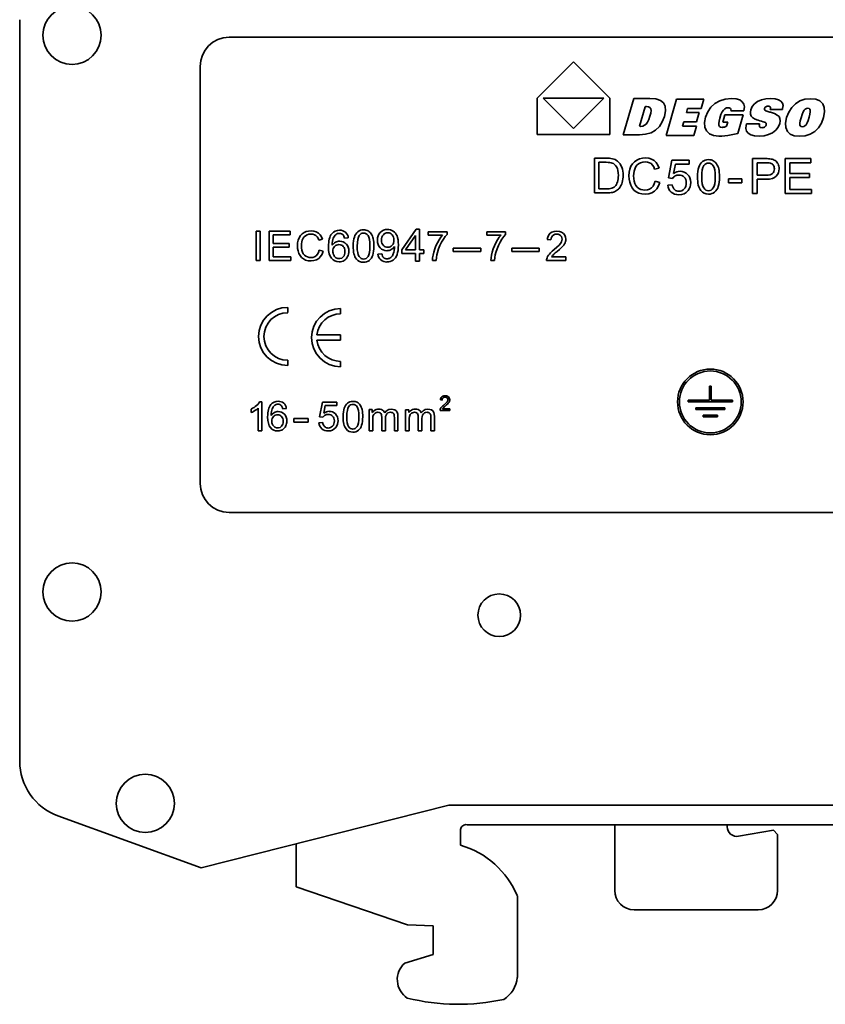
# Model space of a CAD drawing. Header units: millimetres. Extents: x 6 to 292, y 5 to 204.
# Tile 19 of 21: x 210 to 252, y 105 to 156. Entities that reach past the tile are written whole.
import ezdxf

# ---------------------------------------------------------------- set-up
doc = ezdxf.new("R2010")
doc.units = ezdxf.units.MM
doc.layers.add('可见', color=7, linetype='Continuous')
doc.layers.add('尺寸层', color=7, linetype='Continuous')

# ---------------------------------------------------------------- blocks, each defined once
blk = doc.blocks.new('SE8')
at = {"layer": '可见', "color": 7, "linetype": 'Continuous', "lineweight": 35}
for p, q in [((210.082, 117.706), (210.082, 155.935)), ((269.732, 155.029), (220.882, 155.029)), ((219.382, 153.529), (219.382, 132.029)), ((238.634, 153.76), (236.76, 151.885)), ((240.51, 151.885), (238.634, 153.76)), ((236.76, 151.885), (236.76, 150.01)), ((237.073, 151.885), (240.192, 151.885)), ((238.635, 150.328), (237.073, 151.885)), ((240.192, 151.885), (238.635, 150.328)), ((240.51, 150.01), (240.51, 151.885)), ((241.195, 150.002), (241.737, 151.877)), ((241.737, 151.877), (242.574, 151.877)), ((242.574, 151.877), (242.883, 151.851)), ((242.883, 151.851), (243.117, 151.775)), ((243.411, 149.966), (243.952, 151.839)), ((243.952, 151.839), (245.353, 151.839)), ((245.353, 151.839), (245.215, 151.358)), ((246.174, 151.755), (246.459, 151.839)), ((246.459, 151.839), (246.78, 151.867)), ((246.78, 151.867), (247.016, 151.849)), ((247.016, 151.849), (247.202, 151.796)), ((247.202, 151.796), (247.338, 151.707)), ((248.129, 151.712), (248.323, 151.798)), ((248.323, 151.798), (248.548, 151.85)), ((248.548, 151.85), (248.803, 151.867)), ((248.803, 151.867), (249.025, 151.852)), ((249.025, 151.852), (249.2, 151.808)), ((249.2, 151.808), (249.329, 151.734)), ((250.307, 151.745), (250.567, 151.83)), ((250.567, 151.83), (250.856, 151.858)), ((250.856, 151.858), (251.128, 151.83)), ((251.128, 151.83), (251.338, 151.746)), ((242.337, 151.45), (242.045, 150.438)), ((242.346, 151.451), (242.337, 151.45)), ((242.355, 151.451), (242.346, 151.451)), ((242.364, 151.452), (242.355, 151.451)), ((242.375, 151.452), (242.364, 151.452)), ((242.389, 151.452), (242.375, 151.452)), ((242.405, 151.452), (242.389, 151.452)), ((242.504, 151.44), (242.405, 151.452)), ((242.574, 151.402), (242.504, 151.44)), ((242.616, 151.338), (242.574, 151.402)), ((242.63, 151.245), (242.616, 151.338)), ((243.117, 151.775), (243.277, 151.648)), ((243.277, 151.648), (243.365, 151.469)), ((243.365, 151.469), (243.381, 151.235)), ((244.52, 151.358), (244.462, 151.154)), ((245.215, 151.358), (244.52, 151.358)), ((245.553, 151.192), (245.714, 151.426)), ((245.714, 151.426), (245.923, 151.616)), ((245.923, 151.616), (246.174, 151.755)), ((246.431, 151.342), (246.359, 151.275)), ((246.515, 151.382), (246.431, 151.342)), ((246.611, 151.396), (246.515, 151.382)), ((246.659, 151.391), (246.611, 151.396)), ((246.699, 151.378), (246.659, 151.391)), ((246.729, 151.356), (246.699, 151.378)), ((246.748, 151.325), (246.729, 151.356)), ((246.756, 151.288), (246.748, 151.325)), ((246.753, 151.243), (246.756, 151.288)), ((247.338, 151.707), (247.421, 151.586)), ((247.448, 151.435), (247.419, 151.253)), ((247.421, 151.586), (247.448, 151.435)), ((247.78, 151.279), (247.854, 151.451)), ((247.854, 151.451), (247.971, 151.596)), ((247.971, 151.596), (248.129, 151.712)), ((248.494, 151.39), (248.479, 151.355)), ((248.479, 151.355), (248.486, 151.292)), ((248.486, 151.292), (248.547, 151.239)), ((248.516, 151.42), (248.494, 151.39)), ((248.546, 151.445), (248.516, 151.42)), ((248.582, 151.464), (248.546, 151.445)), ((248.621, 151.476), (248.582, 151.464)), ((248.664, 151.479), (248.621, 151.476)), ((248.71, 151.475), (248.664, 151.479)), ((248.746, 151.461), (248.71, 151.475)), ((248.77, 151.439), (248.746, 151.461)), ((248.784, 151.407), (248.77, 151.439)), ((248.781, 151.313), (248.787, 151.365)), ((249.402, 151.313), (248.781, 151.313)), ((248.787, 151.365), (248.784, 151.407)), ((249.329, 151.734), (249.408, 151.633)), ((249.413, 151.352), (249.402, 151.313)), ((249.408, 151.633), (249.436, 151.505)), ((249.436, 151.505), (249.413, 151.352)), ((249.733, 151.174), (249.885, 151.413)), ((249.885, 151.413), (250.078, 151.605)), ((250.078, 151.605), (250.307, 151.745)), ((250.579, 151.325), (250.524, 151.268)), ((250.642, 151.36), (250.579, 151.325)), ((250.713, 151.371), (250.642, 151.36)), ((250.777, 151.361), (250.713, 151.371)), ((250.82, 151.328), (250.777, 151.361)), ((250.843, 151.273), (250.82, 151.328)), ((251.338, 151.746), (251.484, 151.605)), ((251.484, 151.605), (251.566, 151.414)), ((251.566, 151.414), (251.579, 151.176)), ((242.456, 150.652), (242.521, 150.785)), ((242.521, 150.785), (242.578, 150.954)), ((242.578, 150.954), (242.617, 151.117)), ((242.617, 151.117), (242.63, 151.245)), ((243.326, 150.948), (243.214, 150.66)), ((243.381, 151.235), (243.326, 150.948)), ((244.462, 151.154), (245.106, 151.154)), ((245.106, 151.154), (244.968, 150.673)), ((245.389, 150.632), (245.441, 150.912)), ((245.441, 150.912), (245.553, 151.192)), ((246.175, 150.864), (246.136, 150.705)), ((246.233, 151.039), (246.175, 150.864)), ((246.294, 151.176), (246.233, 151.039)), ((246.359, 151.275), (246.294, 151.176)), ((246.337, 150.658), (246.443, 151.025)), ((246.443, 151.025), (247.39, 151.025)), ((247.416, 151.243), (246.753, 151.243)), ((247.39, 151.025), (247.113, 150.065)), ((247.419, 151.253), (247.416, 151.243)), ((247.758, 151.161), (247.78, 151.279)), ((247.764, 151.058), (247.758, 151.161)), ((247.798, 150.969), (247.764, 151.058)), ((247.862, 150.893), (247.798, 150.969)), ((247.958, 150.828), (247.862, 150.893)), ((248.085, 150.773), (247.958, 150.828)), ((248.547, 151.239), (248.661, 151.198)), ((248.661, 151.198), (248.709, 151.185)), ((248.709, 151.185), (248.75, 151.174)), ((248.75, 151.174), (248.784, 151.164)), ((248.784, 151.164), (248.989, 151.094)), ((248.989, 151.094), (249.139, 151.018)), ((249.139, 151.018), (249.232, 150.937)), ((249.232, 150.937), (249.279, 150.842)), ((249.279, 150.842), (249.29, 150.725)), ((249.568, 150.605), (249.623, 150.888)), ((249.623, 150.888), (249.733, 151.174)), ((250.367, 150.883), (250.326, 150.724)), ((250.42, 151.051), (250.367, 150.883)), ((250.473, 151.179), (250.42, 151.051)), ((250.524, 151.268), (250.473, 151.179)), ((250.73, 150.745), (250.785, 150.917)), ((250.785, 150.917), (250.825, 151.072)), ((250.825, 151.072), (250.844, 151.191)), ((250.844, 151.191), (250.843, 151.273)), ((251.524, 150.89), (251.413, 150.602)), ((251.579, 151.176), (251.524, 150.89)), ((242.045, 150.438), (242.051, 150.438)), ((242.051, 150.438), (242.059, 150.438)), ((242.059, 150.438), (242.076, 150.436)), ((242.076, 150.436), (242.083, 150.436)), ((242.083, 150.436), (242.088, 150.436)), ((242.088, 150.436), (242.202, 150.449)), ((242.202, 150.449), (242.301, 150.489)), ((242.301, 150.489), (242.385, 150.555)), ((242.385, 150.555), (242.456, 150.652)), ((243.061, 150.424), (242.866, 150.24)), ((243.214, 150.66), (243.061, 150.424)), ((244.323, 150.673), (244.259, 150.452)), ((244.259, 150.452), (244.977, 150.452)), ((244.968, 150.673), (244.323, 150.673)), ((244.977, 150.452), (244.837, 149.966)), ((245.407, 150.394), (245.389, 150.632)), ((245.495, 150.197), (245.407, 150.394)), ((246.136, 150.705), (246.121, 150.581)), ((246.121, 150.581), (246.13, 150.493)), ((246.13, 150.493), (246.163, 150.433)), ((246.163, 150.433), (246.221, 150.397)), ((246.221, 150.397), (246.305, 150.385)), ((246.305, 150.385), (246.34, 150.387)), ((246.584, 150.658), (246.337, 150.658)), ((246.34, 150.387), (246.375, 150.392)), ((246.375, 150.392), (246.411, 150.4)), ((246.411, 150.4), (246.448, 150.411)), ((246.448, 150.411), (246.485, 150.426)), ((246.485, 150.426), (246.523, 150.445)), ((246.523, 150.445), (246.584, 150.658)), ((247.513, 150.332), (247.537, 150.5)), ((247.545, 150.193), (247.513, 150.332)), ((247.537, 150.5), (247.542, 150.516)), ((247.542, 150.516), (247.546, 150.53)), ((247.546, 150.53), (247.549, 150.541)), ((247.549, 150.541), (247.552, 150.55)), ((247.552, 150.55), (247.556, 150.559)), ((247.556, 150.559), (247.559, 150.567)), ((247.559, 150.567), (248.231, 150.567)), ((248.152, 150.751), (248.085, 150.773)), ((248.234, 150.726), (248.152, 150.751)), ((248.227, 150.552), (248.215, 150.493)), ((248.215, 150.493), (248.216, 150.446)), ((248.216, 150.446), (248.23, 150.41)), ((248.231, 150.567), (248.227, 150.552)), ((248.23, 150.41), (248.257, 150.384)), ((248.33, 150.699), (248.234, 150.726)), ((248.257, 150.384), (248.298, 150.369)), ((248.298, 150.369), (248.352, 150.363)), ((248.421, 150.672), (248.33, 150.699)), ((248.352, 150.363), (248.403, 150.368)), ((248.403, 150.368), (248.448, 150.38)), ((248.488, 150.649), (248.421, 150.672)), ((248.448, 150.38), (248.488, 150.4)), ((248.531, 150.629), (248.488, 150.649)), ((248.488, 150.4), (248.521, 150.427)), ((248.521, 150.427), (248.545, 150.46)), ((248.548, 150.616), (248.531, 150.629)), ((248.545, 150.46), (248.562, 150.5)), ((248.56, 150.6), (248.548, 150.616)), ((248.567, 150.579), (248.56, 150.6)), ((248.562, 150.5), (248.568, 150.529)), ((248.57, 150.556), (248.567, 150.579)), ((248.568, 150.529), (248.57, 150.556)), ((249.185, 150.4), (249.062, 150.241)), ((249.265, 150.587), (249.185, 150.4)), ((249.29, 150.725), (249.265, 150.587)), ((249.581, 150.368), (249.568, 150.605)), ((249.661, 150.178), (249.581, 150.368)), ((250.326, 150.724), (250.306, 150.601)), ((250.306, 150.601), (250.306, 150.514)), ((250.306, 150.514), (250.328, 150.456)), ((250.328, 150.456), (250.37, 150.421)), ((250.37, 150.421), (250.433, 150.409)), ((250.433, 150.409), (250.504, 150.421)), ((250.504, 150.421), (250.568, 150.458)), ((250.568, 150.458), (250.624, 150.519)), ((250.624, 150.519), (250.677, 150.613)), ((250.677, 150.613), (250.73, 150.745)), ((251.261, 150.363), (251.069, 150.173)), ((251.413, 150.602), (251.261, 150.363)), ((236.76, 150.01), (240.51, 150.01)), ((242.038, 150.002), (241.195, 150.002)), ((242.354, 150.028), (242.038, 150.002)), ((242.63, 150.107), (242.354, 150.028)), ((242.866, 150.24), (242.63, 150.107)), ((244.837, 149.966), (243.411, 149.966)), ((245.647, 150.051), (245.495, 150.197)), ((245.858, 149.964), (245.647, 150.051)), ((246.128, 149.935), (245.858, 149.964)), ((246.275, 149.938), (246.128, 149.935)), ((246.43, 149.949), (246.275, 149.938)), ((246.592, 149.967), (246.43, 149.949)), ((246.76, 149.993), (246.592, 149.967)), ((246.933, 150.026), (246.76, 149.993)), ((247.113, 150.065), (246.933, 150.026)), ((247.633, 150.081), (247.545, 150.193)), ((247.775, 150), (247.633, 150.081)), ((247.969, 149.951), (247.775, 150)), ((248.213, 149.935), (247.969, 149.951)), ((248.466, 149.954), (248.213, 149.935)), ((248.694, 150.013), (248.466, 149.954)), ((248.895, 150.11), (248.694, 150.013)), ((249.062, 150.241), (248.895, 150.11)), ((249.805, 150.037), (249.661, 150.178)), ((250.01, 149.953), (249.805, 150.037)), ((250.276, 149.925), (250.01, 149.953)), ((250.574, 149.953), (250.276, 149.925)), ((250.838, 150.035), (250.574, 149.953)), ((251.069, 150.173), (250.838, 150.035)), ((239.709, 148.793), (240.326, 148.793)), ((239.709, 147.001), (239.709, 148.793)), ((241.903, 148.697), (242.039, 148.757)), ((242.039, 148.757), (242.185, 148.793)), ((242.185, 148.793), (242.339, 148.805)), ((242.339, 148.805), (242.51, 148.79)), ((242.51, 148.79), (242.661, 148.744)), ((242.661, 148.744), (242.794, 148.668)), ((247.868, 146.977), (247.868, 148.77)), ((247.868, 148.77), (248.544, 148.77)), ((249.554, 146.974), (249.554, 148.774)), ((249.554, 148.774), (250.862, 148.774)), ((250.862, 148.774), (250.862, 148.562)), ((240.323, 148.581), (239.946, 148.581)), ((239.946, 148.581), (239.946, 147.212)), ((241.537, 148.231), (241.597, 148.378)), ((241.597, 148.378), (241.679, 148.507)), ((241.679, 148.507), (241.781, 148.613)), ((241.781, 148.613), (241.903, 148.697)), ((241.839, 148.339), (241.792, 148.235)), ((241.904, 148.428), (241.839, 148.339)), ((241.988, 148.502), (241.904, 148.428)), ((242.088, 148.557), (241.988, 148.502)), ((242.204, 148.59), (242.088, 148.557)), ((242.334, 148.601), (242.204, 148.59)), ((242.448, 148.591), (242.334, 148.601)), ((242.548, 148.562), (242.448, 148.591)), ((242.634, 148.512), (242.548, 148.562)), ((242.707, 148.44), (242.634, 148.512)), ((242.768, 148.345), (242.707, 148.44)), ((242.816, 148.225), (242.768, 148.345)), ((242.794, 148.668), (242.904, 148.564)), ((243.05, 148.281), (242.816, 148.225)), ((242.904, 148.564), (242.99, 148.435)), ((242.99, 148.435), (243.05, 148.281)), ((243.537, 147.781), (243.71, 148.697)), ((243.71, 148.697), (244.597, 148.696)), ((243.885, 148.487), (243.788, 148.008)), ((244.597, 148.487), (243.885, 148.487)), ((244.597, 148.696), (244.597, 148.487)), ((248.564, 148.558), (248.105, 148.558)), ((248.105, 148.558), (248.105, 147.917)), ((250.862, 148.562), (249.793, 148.562)), ((249.793, 148.562), (249.793, 148.011)), ((241.49, 147.888), (241.501, 148.067)), ((241.5, 147.72), (241.49, 147.888)), ((241.501, 148.067), (241.537, 148.231)), ((241.742, 148.007), (241.735, 147.889)), ((241.735, 147.889), (241.743, 147.743)), ((241.76, 148.122), (241.742, 148.007)), ((241.743, 147.743), (241.765, 147.609)), ((241.792, 148.235), (241.76, 148.122)), ((243.741, 147.754), (243.537, 147.781)), ((246.625, 147.515), (246.625, 147.737)), ((246.625, 147.737), (247.308, 147.737)), ((247.308, 147.737), (247.308, 147.515)), ((248.105, 147.917), (248.569, 147.917)), ((249.793, 148.011), (250.794, 148.011)), ((250.794, 147.8), (249.793, 147.8)), ((249.793, 147.8), (249.793, 147.187)), ((250.794, 148.011), (250.794, 147.8)), ((241.532, 147.559), (241.5, 147.72)), ((241.585, 147.405), (241.532, 147.559)), ((241.658, 147.267), (241.585, 147.405)), ((241.75, 147.153), (241.658, 147.267)), ((241.765, 147.609), (241.802, 147.488)), ((241.802, 147.488), (241.855, 147.384)), ((241.855, 147.384), (241.924, 147.298)), ((241.924, 147.298), (242.01, 147.232)), ((242.01, 147.232), (242.107, 147.185)), ((242.556, 147.199), (242.655, 147.263)), ((242.655, 147.263), (242.738, 147.352)), ((242.738, 147.352), (242.8, 147.467)), ((242.8, 147.467), (242.843, 147.606)), ((242.843, 147.606), (243.081, 147.545)), ((243.018, 147.365), (242.928, 147.216)), ((243.081, 147.545), (243.018, 147.365)), ((243.498, 147.406), (243.727, 147.425)), ((247.308, 147.515), (246.625, 147.515)), ((248.565, 147.706), (248.105, 147.706)), ((248.105, 147.706), (248.105, 146.977)), ((240.355, 147.001), (239.709, 147.001)), ((239.946, 147.212), (240.328, 147.212)), ((241.862, 147.062), (241.75, 147.153)), ((241.996, 146.996), (241.862, 147.062)), ((242.154, 146.957), (241.996, 146.996)), ((242.107, 147.185), (242.209, 147.157)), ((242.336, 146.944), (242.154, 146.957)), ((242.209, 147.157), (242.316, 147.148)), ((242.316, 147.148), (242.443, 147.16)), ((242.514, 146.961), (242.336, 146.944)), ((242.443, 147.16), (242.556, 147.199)), ((242.672, 147.012), (242.514, 146.961)), ((242.812, 147.098), (242.672, 147.012)), ((242.928, 147.216), (242.812, 147.098)), ((248.105, 146.977), (247.868, 146.977)), ((250.904, 146.974), (249.554, 146.974)), ((249.793, 147.187), (250.904, 147.187)), ((250.904, 147.187), (250.904, 146.974)), ((222.278, 143.525), (222.278, 145.025)), ((222.278, 145.025), (222.477, 145.025)), ((222.477, 145.025), (222.477, 143.525)), ((222.947, 143.525), (222.947, 145.025)), ((222.947, 145.025), (224.031, 145.025)), ((224.031, 144.848), (223.145, 144.848)), ((223.145, 144.848), (223.145, 144.389)), ((224.031, 145.025), (224.031, 144.848)), ((224.439, 144.572), (224.489, 144.695)), ((224.489, 144.695), (224.557, 144.802)), ((224.557, 144.802), (224.642, 144.89)), ((224.642, 144.89), (224.744, 144.96)), ((224.744, 144.736), (224.69, 144.662)), ((224.744, 144.96), (224.857, 145.01)), ((224.814, 144.798), (224.744, 144.736)), ((224.898, 144.844), (224.814, 144.798)), ((224.857, 145.01), (224.978, 145.04)), ((224.994, 144.871), (224.898, 144.844)), ((224.978, 145.04), (225.107, 145.05)), ((225.103, 144.881), (224.994, 144.871)), ((225.198, 144.872), (225.103, 144.881)), ((225.107, 145.05), (225.249, 145.038)), ((225.281, 144.847), (225.198, 144.872)), ((225.249, 145.038), (225.375, 145)), ((225.352, 144.806), (225.281, 144.847)), ((225.413, 144.746), (225.352, 144.806)), ((225.375, 145), (225.486, 144.936)), ((225.464, 144.667), (225.413, 144.746)), ((225.486, 144.936), (225.577, 144.849)), ((225.577, 144.849), (225.649, 144.742)), ((225.649, 144.742), (225.699, 144.613)), ((227.024, 144.683), (226.83, 144.668)), ((229.777, 144.065), (230.527, 145.129)), ((230.49, 144.805), (229.975, 144.065)), ((230.49, 144.065), (230.49, 144.805)), ((230.527, 145.129), (230.692, 145.129)), ((230.692, 145.129), (230.692, 144.065)), ((231.149, 144.828), (231.149, 145.005)), ((231.149, 145.005), (232.12, 145.005)), ((231.884, 144.828), (231.149, 144.828)), ((231.704, 144.583), (231.792, 144.714)), ((231.792, 144.714), (231.884, 144.828)), ((232.025, 144.749), (231.93, 144.614)), ((232.12, 144.862), (232.025, 144.749)), ((232.12, 145.005), (232.12, 144.862)), ((234.163, 144.828), (234.163, 145.005)), ((234.163, 145.005), (235.134, 145.005)), ((234.898, 144.828), (234.163, 144.828)), ((234.718, 144.583), (234.806, 144.714)), ((234.806, 144.714), (234.898, 144.828)), ((235.039, 144.749), (234.945, 144.614)), ((235.134, 144.862), (235.039, 144.749)), ((235.134, 145.005), (235.134, 144.862)), ((237.283, 144.597), (237.308, 144.727)), ((237.308, 144.727), (237.357, 144.835)), ((237.357, 144.835), (237.429, 144.92)), ((237.429, 144.92), (237.524, 144.982)), ((237.509, 144.739), (237.482, 144.665)), ((237.553, 144.799), (237.509, 144.739)), ((237.524, 144.982), (237.637, 145.019)), ((237.612, 144.843), (237.553, 144.799)), ((237.683, 144.87), (237.612, 144.843)), ((237.637, 145.019), (237.77, 145.031)), ((237.766, 144.879), (237.683, 144.87)), ((237.845, 144.87), (237.766, 144.879)), ((237.77, 145.031), (237.904, 145.018)), ((237.913, 144.845), (237.845, 144.87)), ((237.904, 145.018), (238.018, 144.978)), ((237.97, 144.803), (237.913, 144.845)), ((238.014, 144.749), (237.97, 144.803)), ((238.04, 144.688), (238.014, 144.749)), ((238.018, 144.978), (238.112, 144.911)), ((238.048, 144.619), (238.04, 144.688)), ((238.112, 144.911), (238.182, 144.825)), ((238.182, 144.825), (238.224, 144.726)), ((238.224, 144.726), (238.238, 144.614)), ((223.145, 144.389), (223.975, 144.389)), ((223.975, 144.213), (223.145, 144.213)), ((223.145, 144.213), (223.145, 143.702)), ((223.975, 144.389), (223.975, 144.213)), ((224.399, 144.286), (224.409, 144.436)), ((224.408, 144.146), (224.399, 144.286)), ((224.409, 144.436), (224.439, 144.572)), ((224.609, 144.385), (224.604, 144.287)), ((224.604, 144.287), (224.61, 144.165)), ((224.625, 144.481), (224.609, 144.385)), ((224.651, 144.575), (224.625, 144.481)), ((224.69, 144.662), (224.651, 144.575)), ((225.504, 144.567), (225.464, 144.667)), ((225.699, 144.613), (225.504, 144.567)), ((231.48, 144.118), (231.543, 144.279)), ((231.543, 144.279), (231.619, 144.436)), ((231.619, 144.436), (231.704, 144.583)), ((231.75, 144.287), (231.677, 144.114)), ((231.836, 144.457), (231.75, 144.287)), ((231.93, 144.614), (231.836, 144.457)), ((234.494, 144.118), (234.557, 144.279)), ((234.557, 144.279), (234.633, 144.436)), ((234.633, 144.436), (234.718, 144.583)), ((234.764, 144.287), (234.691, 144.114)), ((234.85, 144.457), (234.764, 144.287)), ((234.945, 144.614), (234.85, 144.457)), ((237.472, 144.578), (237.283, 144.597)), ((237.482, 144.665), (237.472, 144.578)), ((237.632, 144.079), (237.777, 144.204)), ((237.777, 144.204), (237.888, 144.31)), ((237.888, 144.31), (237.963, 144.397)), ((238.009, 144.182), (237.914, 144.094)), ((237.963, 144.397), (238.01, 144.474)), ((238.078, 144.254), (238.009, 144.182)), ((238.01, 144.474), (238.039, 144.548)), ((238.039, 144.548), (238.048, 144.619)), ((238.13, 144.317), (238.078, 144.254)), ((238.171, 144.378), (238.13, 144.317)), ((238.201, 144.437), (238.171, 144.378)), ((238.221, 144.496), (238.201, 144.437)), ((238.234, 144.555), (238.221, 144.496)), ((238.238, 144.614), (238.234, 144.555)), ((223.145, 143.702), (224.066, 143.702)), ((224.066, 143.702), (224.066, 143.525)), ((224.435, 144.012), (224.408, 144.146)), ((224.479, 143.884), (224.435, 144.012)), ((224.539, 143.769), (224.479, 143.884)), ((224.616, 143.674), (224.539, 143.769)), ((224.61, 144.165), (224.629, 144.054)), ((224.71, 143.598), (224.616, 143.674)), ((224.629, 144.054), (224.659, 143.953)), ((224.659, 143.953), (224.704, 143.866)), ((224.704, 143.866), (224.761, 143.795)), ((224.761, 143.795), (224.833, 143.74)), ((224.833, 143.74), (224.914, 143.7)), ((224.914, 143.7), (224.999, 143.677)), ((224.999, 143.677), (225.088, 143.669)), ((225.088, 143.669), (225.193, 143.68)), ((225.193, 143.68), (225.287, 143.712)), ((225.287, 143.712), (225.37, 143.765)), ((225.37, 143.765), (225.439, 143.84)), ((225.439, 143.84), (225.491, 143.935)), ((225.491, 143.935), (225.526, 144.051)), ((225.597, 143.726), (225.501, 143.628)), ((225.526, 144.051), (225.725, 144.001)), ((225.672, 143.851), (225.597, 143.726)), ((225.725, 144.001), (225.672, 143.851)), ((228.553, 143.849), (228.747, 143.867)), ((229.777, 143.88), (229.777, 144.065)), ((230.49, 143.879), (229.777, 143.88)), ((229.975, 144.065), (230.49, 144.065)), ((230.49, 143.486), (230.49, 143.879)), ((230.692, 144.065), (230.914, 144.065)), ((230.914, 143.879), (230.692, 143.879)), ((230.692, 143.879), (230.692, 143.486)), ((230.914, 144.065), (230.914, 143.879)), ((231.368, 143.651), (231.392, 143.794)), ((231.392, 143.794), (231.429, 143.953)), ((231.429, 143.953), (231.48, 144.118)), ((231.563, 143.67), (231.549, 143.525)), ((231.587, 143.808), (231.563, 143.67)), ((231.619, 143.937), (231.587, 143.808)), ((231.677, 144.114), (231.619, 143.937)), ((232.433, 143.975), (232.433, 144.16)), ((232.433, 144.16), (233.848, 144.16)), ((233.848, 143.975), (232.433, 143.975)), ((233.848, 144.16), (233.848, 143.975)), ((234.382, 143.651), (234.405, 143.794)), ((234.405, 143.794), (234.443, 143.953)), ((234.443, 143.953), (234.494, 144.118)), ((234.577, 143.67), (234.563, 143.525)), ((234.601, 143.808), (234.577, 143.67)), ((234.633, 143.937), (234.601, 143.808)), ((234.691, 144.114), (234.633, 143.937)), ((235.447, 143.975), (235.447, 144.16)), ((235.447, 144.16), (236.862, 144.16)), ((236.862, 143.975), (235.447, 143.975)), ((236.862, 144.16), (236.862, 143.975)), ((237.27, 143.653), (237.3, 143.72)), ((237.3, 143.72), (237.34, 143.787)), ((237.34, 143.787), (237.391, 143.852)), ((237.391, 143.852), (237.455, 143.921)), ((237.455, 143.921), (237.535, 143.997)), ((237.526, 143.735), (237.504, 143.702)), ((237.504, 143.702), (238.24, 143.702)), ((237.552, 143.769), (237.526, 143.735)), ((237.535, 143.997), (237.632, 144.079)), ((237.582, 143.801), (237.552, 143.769)), ((237.627, 143.845), (237.582, 143.801)), ((237.697, 143.907), (237.627, 143.845)), ((237.795, 143.99), (237.697, 143.907)), ((237.914, 144.094), (237.795, 143.99)), ((238.24, 143.702), (238.24, 143.525)), ((222.477, 143.525), (222.278, 143.525)), ((224.066, 143.525), (222.947, 143.525)), ((224.821, 143.543), (224.71, 143.598)), ((224.952, 143.51), (224.821, 143.543)), ((225.104, 143.499), (224.952, 143.51)), ((225.252, 143.514), (225.104, 143.499)), ((225.384, 143.556), (225.252, 143.514)), ((225.501, 143.628), (225.384, 143.556)), ((230.692, 143.486), (230.49, 143.486)), ((231.359, 143.525), (231.368, 143.651)), ((231.549, 143.525), (231.359, 143.525)), ((234.373, 143.525), (234.382, 143.651)), ((234.563, 143.525), (234.373, 143.525)), ((237.249, 143.525), (237.25, 143.569)), ((238.24, 143.525), (237.249, 143.525)), ((237.25, 143.569), (237.257, 143.611)), ((237.257, 143.611), (237.27, 143.653)), ((223.902, 141.102), (223.902, 140.83)), ((226.628, 141.044), (226.628, 140.771)), ((225.409, 139.68), (226.628, 139.68)), ((226.628, 139.68), (226.628, 139.408)), ((225.409, 139.408), (226.628, 139.408)), ((223.902, 138.102), (223.902, 138.375)), ((226.628, 138.044), (226.628, 138.317)), ((245.731, 137.043), (245.645, 137.043)), ((245.645, 137.043), (245.645, 136.314)), ((245.731, 136.314), (245.731, 137.043)), ((222.287, 136.035), (222.356, 136.103)), ((222.356, 136.103), (222.41, 136.169)), ((222.41, 136.169), (222.45, 136.235)), ((222.45, 136.235), (222.568, 136.234)), ((222.568, 136.234), (222.567, 134.734)), ((225.545, 135.46), (225.689, 136.223)), ((225.689, 136.223), (226.428, 136.222)), ((226.428, 136.222), (226.428, 136.048)), ((231.77, 136.329), (231.782, 136.395)), ((231.865, 136.319), (231.77, 136.329)), ((231.782, 136.395), (231.807, 136.449)), ((231.807, 136.449), (231.844, 136.492)), ((231.844, 136.492), (231.891, 136.524)), ((231.87, 136.364), (231.865, 136.319)), ((231.884, 136.401), (231.87, 136.364)), ((231.906, 136.431), (231.884, 136.401)), ((231.891, 136.524), (231.949, 136.542)), ((231.897, 136.026), (231.946, 136.068)), ((231.936, 136.454), (231.906, 136.431)), ((231.972, 136.467), (231.936, 136.454)), ((231.946, 136.068), (232.019, 136.13)), ((231.949, 136.542), (232.016, 136.548)), ((232.014, 136.471), (231.972, 136.467)), ((232.054, 136.467), (232.014, 136.471)), ((232.016, 136.548), (232.084, 136.542)), ((232.019, 136.13), (232.075, 136.184)), ((232.089, 136.075), (232.028, 136.023)), ((232.088, 136.454), (232.054, 136.467)), ((232.075, 136.184), (232.113, 136.228)), ((232.084, 136.542), (232.141, 136.521)), ((232.117, 136.433), (232.088, 136.454)), ((232.137, 136.119), (232.089, 136.075)), ((232.113, 136.228), (232.137, 136.267)), ((232.139, 136.406), (232.117, 136.433)), ((232.137, 136.267), (232.152, 136.304)), ((232.172, 136.156), (232.137, 136.119)), ((232.152, 136.375), (232.139, 136.406)), ((232.141, 136.521), (232.189, 136.488)), ((232.156, 136.34), (232.152, 136.375)), ((232.152, 136.304), (232.156, 136.34)), ((232.198, 136.188), (232.172, 136.156)), ((232.189, 136.488), (232.224, 136.444)), ((232.218, 136.219), (232.198, 136.188)), ((232.234, 136.248), (232.218, 136.219)), ((232.224, 136.444), (232.245, 136.394)), ((232.244, 136.278), (232.234, 136.248)), ((232.25, 136.308), (232.244, 136.278)), ((232.245, 136.394), (232.252, 136.338)), ((232.252, 136.338), (232.25, 136.308)), ((244.552, 136.229), (244.552, 136.314)), ((244.552, 136.314), (245.645, 136.314)), ((244.552, 136.229), (246.824, 136.229)), ((245.731, 136.314), (246.824, 136.314)), ((246.824, 136.314), (246.824, 136.229)), ((222.017, 135.86), (222.092, 135.898)), ((222.017, 135.683), (222.017, 135.86)), ((222.077, 135.707), (222.017, 135.683)), ((222.141, 135.738), (222.077, 135.707)), ((222.092, 135.898), (222.162, 135.94)), ((222.211, 135.777), (222.141, 135.738)), ((222.162, 135.94), (222.227, 135.985)), ((222.278, 135.819), (222.211, 135.777)), ((222.227, 135.985), (222.287, 136.035)), ((222.336, 135.861), (222.278, 135.819)), ((222.384, 135.903), (222.336, 135.861)), ((222.384, 134.735), (222.384, 135.903)), ((223.829, 135.889), (223.646, 135.874)), ((225.835, 136.048), (225.755, 135.649)), ((226.428, 136.048), (225.835, 136.048)), ((228.094, 134.731), (228.095, 135.829)), ((228.095, 135.829), (228.261, 135.829)), ((228.261, 135.829), (228.261, 135.675)), ((228.261, 135.675), (228.3, 135.725)), ((228.3, 135.725), (228.346, 135.769)), ((228.335, 135.579), (228.311, 135.53)), ((228.367, 135.619), (228.335, 135.579)), ((228.346, 135.769), (228.399, 135.805)), ((228.408, 135.651), (228.367, 135.619)), ((228.399, 135.805), (228.459, 135.832)), ((228.454, 135.674), (228.408, 135.651)), ((228.502, 135.688), (228.454, 135.674)), ((228.459, 135.832), (228.524, 135.849)), ((228.553, 135.693), (228.502, 135.688)), ((228.524, 135.849), (228.595, 135.854)), ((228.616, 135.686), (228.553, 135.693)), ((228.595, 135.854), (228.671, 135.848)), ((228.665, 135.665), (228.616, 135.686)), ((228.702, 135.63), (228.665, 135.665)), ((228.671, 135.848), (228.738, 135.831)), ((228.727, 135.582), (228.702, 135.63)), ((228.742, 135.52), (228.727, 135.582)), ((228.738, 135.831), (228.794, 135.803)), ((228.794, 135.803), (228.841, 135.765)), ((228.841, 135.765), (228.878, 135.718)), ((228.878, 135.718), (228.904, 135.661)), ((228.904, 135.661), (229, 135.768)), ((228.968, 135.553), (228.942, 135.471)), ((229.01, 135.615), (228.968, 135.553)), ((229, 135.768), (229.113, 135.832)), ((229.065, 135.658), (229.01, 135.615)), ((229.13, 135.684), (229.065, 135.658)), ((229.113, 135.832), (229.244, 135.854)), ((229.202, 135.692), (229.13, 135.684)), ((229.243, 135.689), (229.202, 135.692)), ((229.281, 135.679), (229.243, 135.689)), ((229.244, 135.854), (229.344, 135.843)), ((229.314, 135.662), (229.281, 135.679)), ((229.343, 135.64), (229.314, 135.662)), ((229.364, 135.613), (229.343, 135.64)), ((229.344, 135.843), (229.428, 135.813)), ((229.38, 135.583), (229.364, 135.613)), ((229.39, 135.543), (229.38, 135.583)), ((229.428, 135.813), (229.495, 135.763)), ((229.495, 135.763), (229.544, 135.691)), ((229.544, 135.691), (229.573, 135.598)), ((229.573, 135.598), (229.583, 135.484)), ((229.976, 134.73), (229.977, 135.828)), ((229.977, 135.828), (230.143, 135.828)), ((230.143, 135.828), (230.143, 135.674)), ((230.143, 135.674), (230.182, 135.724)), ((230.182, 135.724), (230.228, 135.767)), ((230.217, 135.578), (230.193, 135.529)), ((230.249, 135.618), (230.217, 135.578)), ((230.228, 135.767), (230.281, 135.803)), ((230.29, 135.65), (230.249, 135.618)), ((230.281, 135.803), (230.341, 135.831)), ((230.336, 135.673), (230.29, 135.65)), ((230.384, 135.687), (230.336, 135.673)), ((230.341, 135.831), (230.406, 135.847)), ((230.435, 135.691), (230.384, 135.687)), ((230.406, 135.847), (230.477, 135.853)), ((230.498, 135.684), (230.435, 135.691)), ((230.477, 135.853), (230.553, 135.847)), ((230.547, 135.664), (230.498, 135.684)), ((230.584, 135.629), (230.547, 135.664)), ((230.553, 135.847), (230.62, 135.83)), ((230.609, 135.581), (230.584, 135.629)), ((230.624, 135.519), (230.609, 135.581)), ((230.62, 135.83), (230.676, 135.802)), ((230.676, 135.802), (230.723, 135.763)), ((230.723, 135.763), (230.76, 135.716)), ((230.76, 135.716), (230.787, 135.66)), ((230.787, 135.66), (230.882, 135.767)), ((230.85, 135.552), (230.824, 135.47)), ((230.892, 135.614), (230.85, 135.552)), ((230.882, 135.767), (230.995, 135.831)), ((230.947, 135.657), (230.892, 135.614)), ((231.012, 135.682), (230.947, 135.657)), ((230.995, 135.831), (231.126, 135.852)), ((231.084, 135.691), (231.012, 135.682)), ((231.125, 135.688), (231.084, 135.691)), ((231.163, 135.677), (231.125, 135.688)), ((231.126, 135.852), (231.226, 135.842)), ((231.196, 135.661), (231.163, 135.677)), ((231.225, 135.639), (231.196, 135.661)), ((231.246, 135.612), (231.225, 135.639)), ((231.226, 135.842), (231.31, 135.812)), ((231.262, 135.582), (231.246, 135.612)), ((231.272, 135.542), (231.262, 135.582)), ((231.31, 135.812), (231.377, 135.761)), ((231.377, 135.761), (231.426, 135.69)), ((231.426, 135.69), (231.455, 135.597)), ((231.455, 135.597), (231.465, 135.483)), ((231.752, 135.809), (231.756, 135.831)), ((231.752, 135.787), (231.752, 135.809)), ((232.253, 135.787), (231.752, 135.787)), ((231.756, 135.831), (231.763, 135.852)), ((231.763, 135.852), (231.778, 135.886)), ((231.778, 135.886), (231.798, 135.92)), ((231.798, 135.92), (231.824, 135.953)), ((231.824, 135.953), (231.856, 135.988)), ((231.856, 135.988), (231.897, 136.026)), ((231.892, 135.893), (231.881, 135.877)), ((231.881, 135.877), (232.253, 135.876)), ((231.905, 135.91), (231.892, 135.893)), ((231.92, 135.927), (231.905, 135.91)), ((231.943, 135.949), (231.92, 135.927)), ((231.979, 135.981), (231.943, 135.949)), ((232.028, 136.023), (231.979, 135.981)), ((232.253, 135.876), (232.253, 135.787)), ((244.938, 135.843), (244.938, 135.929)), ((244.938, 135.929), (246.438, 135.929)), ((244.938, 135.843), (246.438, 135.843)), ((246.438, 135.843), (246.438, 135.929)), ((224.213, 135.182), (224.214, 135.366)), ((224.95, 135.181), (224.213, 135.182)), ((224.214, 135.366), (224.95, 135.365)), ((224.95, 135.365), (224.95, 135.181)), ((225.512, 135.147), (225.704, 135.163)), ((225.716, 135.438), (225.545, 135.46)), ((228.281, 135.301), (228.28, 134.731)), ((228.284, 135.393), (228.281, 135.301)), ((228.294, 135.469), (228.284, 135.393)), ((228.311, 135.53), (228.294, 135.469)), ((228.747, 135.444), (228.742, 135.52)), ((228.747, 134.73), (228.747, 135.444)), ((228.942, 135.471), (228.933, 135.369)), ((228.933, 135.369), (228.933, 134.73)), ((229.396, 135.49), (229.39, 135.543)), ((229.398, 135.422), (229.396, 135.49)), ((229.397, 134.73), (229.398, 135.422)), ((229.583, 135.484), (229.582, 134.73)), ((230.163, 135.299), (230.162, 134.729)), ((230.166, 135.391), (230.163, 135.299)), ((230.176, 135.468), (230.166, 135.391)), ((230.193, 135.529), (230.176, 135.468)), ((230.629, 135.443), (230.624, 135.519)), ((230.629, 134.729), (230.629, 135.443)), ((230.824, 135.47), (230.815, 135.367)), ((230.815, 135.367), (230.815, 134.729)), ((231.278, 135.488), (231.272, 135.542)), ((231.28, 135.421), (231.278, 135.488)), ((231.279, 134.729), (231.28, 135.421)), ((231.465, 135.483), (231.464, 134.729)), ((245.324, 135.457), (245.324, 135.543)), ((245.324, 135.543), (246.052, 135.543)), ((245.324, 135.457), (246.052, 135.457)), ((246.052, 135.457), (246.052, 135.543)), ((222.567, 134.734), (222.384, 134.735)), ((228.094, 134.731), (228.28, 134.731)), ((228.747, 134.73), (228.933, 134.73)), ((229.397, 134.73), (229.582, 134.73)), ((229.976, 134.73), (230.162, 134.729)), ((230.629, 134.729), (230.815, 134.729)), ((231.279, 134.729), (231.464, 134.729)), ((220.882, 130.529), (269.732, 130.529)), ((232.214, 115.429), (219.43, 112.203)), ((258.399, 115.429), (232.214, 115.429)), ((219.43, 112.203), (212.056, 114.887)), ((233.149, 114.429), (243.321, 114.429)), ((240.757, 111.043), (240.757, 114.429)), ((243.321, 114.429), (257.82, 114.429)), ((246.557, 114.429), (246.557, 114.325)), ((232.809, 113.375), (232.809, 114.175)), ((247.142, 113.832), (248.949, 114.143)), ((248.949, 114.143), (249.157, 113.92)), ((249.157, 113.92), (249.157, 111.043)), ((224.334, 113.441), (224.334, 111.22)), ((224.334, 111.22), (230.069, 109.266)), ((235.739, 106.548), (235.739, 110.753)), ((248.157, 110.043), (241.757, 110.043)), ((230.069, 109.266), (231.405, 109.222)), ((231.405, 109.222), (231.405, 107.733)), ((231.405, 107.733), (229.938, 107.295))]:
    blk.add_line(p, q, dxfattribs=at)
for centre, radius in [((212.782, 155.129), 1.5), ((245.688, 136.229), 1.692), ((245.688, 136.229), 1.595), ((212.782, 126.429), 1.5), ((234.807, 125.229), 1.1), ((216.557, 115.529), 1.5)]:
    blk.add_circle(centre, radius, dxfattribs=at)
for centre, radius, start, end in [((220.882, 153.529), 1.5, 90, 179.9999), ((240.364, 147.274), 1.519, 79.3425, 91.4379), ((240.517, 148.17), 0.611, 50.1423, 77.8571), ((248.576, 147.105), 1.665, 81.5951, 91.1163), ((248.741, 148.218), 0.54, 56.5902, 81.5951), ((240.431, 148.083), 0.732, 19.6561, 49.4178), ((240.001, 147.929), 1.19, 358.9221, 19.6561), ((245.684, 148.148), 0.62, 130.7683, 163.1951), ((245.588, 148.266), 0.277, 89.1567, 146.6828), ((245.619, 148.25), 0.468, 32.2952, 61.8214), ((245.273, 148.04), 0.873, 13.3583, 31.8525), ((248.6, 147.502), 1.057, 79.9235, 91.9706), ((248.715, 148.284), 0.267, 34.729, 74.8358), ((248.684, 148.227), 0.308, 313.2433, 3.0956), ((248.667, 148.253), 0.324, 358.3045, 34.4612), ((248.78, 148.308), 0.443, 25.0295, 54.4155), ((248.68, 148.239), 0.556, 317.5906, 1.2609), ((248.685, 148.257), 0.551, 359.3535, 25.6572), ((239.835, 147.886), 1.111, 343.0145, 1.2445), ((239.958, 147.885), 1.232, 343.9575, 0.9931), ((244.058, 147.546), 0.379, 118.6189, 146.6391), ((244.137, 147.584), 0.536, 44.3983, 91.2054), ((240.359, 148.146), 0.935, 268.1302, 285.3883), ((240.492, 147.628), 0.399, 286.6812, 313.5424), ((240.36, 147.726), 0.562, 316.407, 343.0145), ((240.496, 147.647), 0.638, 304.4818, 325.317), ((240.31, 147.775), 0.863, 325.317, 344.5106), ((245.501, 147.516), 0.624, 310.9421, 343.1996), ((240.372, 148.221), 1.22, 269.2302, 282.8641), ((240.495, 147.681), 0.666, 282.8641, 302.8926), ((245.574, 147.423), 0.481, 218.6374, 272.3393), ((245.612, 147.425), 0.483, 267.818, 308.0567), ((226.556, 144.586), 0.494, 88.062, 140.9877), ((226.67, 144.511), 0.449, 127.5843, 159.2665), ((226.556, 144.65), 0.269, 89.1516, 126.4004), ((226.564, 144.657), 0.262, 42.8027, 90.8224), ((226.589, 144.627), 0.453, 50.0475, 92.1702), ((226.575, 144.643), 0.451, 5.1348, 47.4069), ((227.895, 144.561), 0.584, 130.7683, 163.1951), ((227.804, 144.672), 0.26, 88.2149, 146.6828), ((227.804, 144.651), 0.282, 31.8842, 88.2149), ((227.834, 144.658), 0.441, 32.2952, 61.8214), ((227.508, 144.46), 0.821, 13.3583, 31.8525), ((229.028, 144.623), 0.496, 88.6621, 136.219), ((229.067, 144.642), 0.31, 90.4534, 139.7532), ((229.043, 144.589), 0.53, 56.8063, 90.3135), ((229.065, 144.66), 0.292, 40.5484, 90.1209), ((229.035, 144.582), 0.54, 22.2104, 56.4783), ((226.581, 144.059), 0.456, 117.8427, 147.7772), ((226.57, 144.01), 0.345, 136.9281, 182.3257), ((226.583, 144.042), 0.472, 90.1146, 117.1088), ((226.587, 144.067), 0.446, 42.6555, 90.6399), ((226.734, 144.304), 1.611, 358.5074, 12.3733), ((229.009, 144.492), 0.465, 299.2205, 327.493), ((228.375, 144.203), 1.028, 346.0801, 359.9674), ((227.756, 144.176), 1.647, 0.9243, 2.3224), ((226.679, 143.996), 0.453, 179.9582, 205.2477), ((226.563, 143.932), 0.321, 203.6819, 237.1068), ((226.547, 143.897), 0.284, 235.997, 319.7139), ((226.561, 143.924), 0.474, 301.6789, 334.2438), ((227.723, 143.967), 0.587, 310.9421, 343.1996), ((229.003, 144.488), 0.462, 222.7787, 270.8002), ((229.009, 143.866), 0.259, 229.5843, 272.2743), ((229.012, 144.475), 0.449, 269.6783, 299.9867), ((229.001, 143.949), 0.35, 301.2998, 327.9662), ((228.719, 144.1), 0.67, 329.7798, 347.485), ((228.974, 144.01), 0.592, 307.1893, 341.4975), ((227.792, 143.879), 0.453, 218.6374, 272.3393), ((227.828, 143.881), 0.455, 267.818, 308.0567), ((228.996, 143.902), 0.461, 230.0947, 272.3439), ((229.026, 143.97), 0.528, 268.8374, 305.3942), ((229.026, 143.913), 0.306, 268.7828, 300.7381), ((223.902, 139.602), 1.5, 90, 270), ((223.902, 139.602), 1.227, 90, 270), ((226.628, 139.544), 1.5, 90, 270), ((226.628, 139.544), 1.227, 90, 173.6204), ((226.628, 139.544), 1.227, 186.3796, 270), ((223.388, 135.797), 0.465, 88.062, 140.9877), ((223.495, 135.727), 0.422, 127.5843, 159.2665), ((223.388, 135.858), 0.253, 89.1516, 126.4004), ((223.396, 135.865), 0.246, 42.8027, 90.8224), ((223.419, 135.836), 0.426, 50.0475, 92.1702), ((223.406, 135.851), 0.424, 5.1348, 47.4069), ((227.341, 135.747), 0.553, 130.7683, 163.1951), ((227.255, 135.853), 0.247, 88.2149, 146.6828), ((227.254, 135.832), 0.267, 31.8842, 88.2149), ((227.283, 135.839), 0.417, 32.2952, 61.8214), ((226.975, 135.651), 0.778, 13.3583, 31.8525), ((223.411, 135.301), 0.429, 117.8427, 147.7772), ((223.413, 135.285), 0.444, 90.1146, 117.1088), ((223.417, 135.309), 0.42, 42.6555, 90.6399), ((223.302, 135.817), 0.349, 9.4967, 38.0674), ((225.983, 135.254), 0.326, 89.2783, 118.317), ((226.045, 135.295), 0.447, 44.3983, 91.2054), ((226.241, 135.504), 1.526, 358.5074, 12.3733), ((223.401, 135.256), 0.324, 136.9281, 182.3257), ((223.503, 135.242), 0.426, 179.9582, 205.2477), ((223.395, 135.182), 0.302, 203.6819, 237.1068), ((225.979, 135.264), 0.315, 118.6185, 146.6391), ((223.38, 135.149), 0.267, 235.997, 319.7139), ((223.393, 135.175), 0.446, 301.6789, 334.2438), ((225.995, 135.168), 0.286, 268.8612, 319.2545), ((227.243, 135.101), 0.429, 218.6374, 272.3393), ((227.277, 135.103), 0.431, 267.818, 308.0567), ((227.178, 135.184), 0.556, 310.9421, 343.1996), ((220.882, 132.029), 1.5, 180, 269.9991), ((213.082, 117.706), 3, 180, 250.0004), ((233.103, 114.137), 0.296, 80.9076, 172.5956), ((247.057, 114.325), 0.5, 180, 279.842), ((231.539, 109.008), 4.548, 22.5668, 73.7841), ((241.757, 111.043), 1, 180, 270), ((248.157, 111.043), 1, 270, 0), ((230.681, 106.443), 1.131, 131.0746, 237.1112), ((234.239, 106.701), 1.507, 302.1039, 354.1708), ((232.698, 116.021), 10.852, 255.9674, 282.4637)]:
    blk.add_arc(centre, radius, start, end, dxfattribs=at)
for points in [[(240.629, 148.545), (240.566, 148.57), (240.463, 148.581), (240.323, 148.581)], [(240.854, 148.342), (240.792, 148.443), (240.717, 148.511), (240.629, 148.545)], [(240.946, 147.91), (240.946, 148.098), (240.915, 148.242), (240.854, 148.342)], [(245.026, 147.83), (245.027, 148.036), (245.048, 148.202), (245.09, 148.327)], [(245.357, 148.418), (245.283, 148.312), (245.246, 148.116), (245.246, 147.83)], [(245.841, 148.401), (245.775, 148.496), (245.691, 148.542), (245.592, 148.542)], [(246.122, 148.241), (246.149, 148.14), (246.162, 148.003), (246.161, 147.83)], [(243.788, 148.008), (243.896, 148.083), (244.008, 148.12), (244.126, 148.12)], [(244.067, 147.927), (243.996, 147.927), (243.933, 147.911), (243.876, 147.879)], [(244.342, 147.818), (244.272, 147.891), (244.181, 147.927), (244.067, 147.927)], [(244.447, 147.523), (244.447, 147.648), (244.412, 147.746), (244.342, 147.818)], [(244.519, 147.958), (244.626, 147.85), (244.68, 147.711), (244.68, 147.542)], [(245.199, 147.123), (245.084, 147.267), (245.027, 147.504), (245.026, 147.83)], [(245.246, 147.83), (245.246, 147.545), (245.28, 147.354), (245.347, 147.26)], [(246.161, 147.83), (246.162, 147.626), (246.14, 147.461), (246.099, 147.336)], [(249.091, 147.864), (248.993, 147.759), (248.818, 147.706), (248.565, 147.706)], [(248.569, 147.917), (248.722, 147.918), (248.831, 147.946), (248.895, 148.003)], [(243.673, 147.044), (243.57, 147.135), (243.512, 147.256), (243.498, 147.406)], [(243.727, 147.425), (243.744, 147.313), (243.784, 147.229), (243.846, 147.172)], [(244.338, 147.207), (244.411, 147.286), (244.447, 147.392), (244.447, 147.523)], [(244.68, 147.542), (244.68, 147.381), (244.632, 147.241), (244.538, 147.124)], [(245.347, 147.26), (245.413, 147.165), (245.496, 147.118), (245.594, 147.118)], [(245.594, 147.118), (245.692, 147.118), (245.774, 147.166), (245.841, 147.26)], [(244.07, 146.908), (243.908, 146.908), (243.775, 146.953), (243.673, 147.044)], [(243.846, 147.172), (243.908, 147.116), (243.983, 147.088), (244.07, 147.088)], [(244.07, 147.088), (244.176, 147.088), (244.265, 147.127), (244.338, 147.207)], [(244.538, 147.124), (244.424, 146.98), (244.268, 146.908), (244.07, 146.908)], [(226.001, 144.226), (226.001, 144.534), (226.057, 144.757), (226.171, 144.897)], [(226.83, 144.668), (226.813, 144.745), (226.788, 144.801), (226.756, 144.835)], [(227.276, 144.262), (227.276, 144.456), (227.296, 144.612), (227.336, 144.73)], [(227.587, 144.815), (227.517, 144.716), (227.483, 144.531), (227.483, 144.262)], [(228.523, 144.564), (228.523, 144.731), (228.572, 144.865), (228.67, 144.966)], [(229.379, 144.574), (229.379, 144.69), (229.349, 144.782), (229.287, 144.85)], [(229.535, 144.787), (229.58, 144.68), (229.603, 144.526), (229.604, 144.324)], [(226.155, 143.633), (226.052, 143.753), (226.001, 143.95), (226.001, 144.226)], [(226.25, 144.67), (226.215, 144.584), (226.197, 144.461), (226.195, 144.302)], [(226.853, 143.985), (226.853, 144.095), (226.824, 144.182), (226.765, 144.246)], [(227.438, 143.596), (227.33, 143.733), (227.276, 143.955), (227.276, 144.262)], [(227.483, 144.262), (227.483, 143.994), (227.515, 143.814), (227.577, 143.725)], [(228.344, 144.262), (228.344, 144.07), (228.325, 143.915), (228.285, 143.797)], [(228.664, 144.174), (228.57, 144.273), (228.523, 144.402), (228.523, 144.564)], [(229.289, 144.302), (229.35, 144.368), (229.379, 144.458), (229.379, 144.574)], [(229.604, 144.324), (229.603, 144.114), (229.581, 143.947), (229.535, 143.823)], [(226.764, 143.714), (226.823, 143.78), (226.853, 143.871), (226.853, 143.985)], [(227.577, 143.725), (227.64, 143.636), (227.718, 143.592), (227.81, 143.592)], [(227.81, 143.592), (227.903, 143.592), (227.98, 143.637), (228.043, 143.726)], [(228.7, 143.548), (228.619, 143.62), (228.57, 143.72), (228.553, 143.849)], [(228.747, 143.867), (228.764, 143.776), (228.795, 143.71), (228.842, 143.668)], [(222.866, 135.458), (222.866, 135.748), (222.919, 135.959), (223.026, 136.09)], [(223.101, 135.876), (223.067, 135.796), (223.05, 135.68), (223.049, 135.53)], [(225.755, 135.649), (225.844, 135.711), (225.938, 135.743), (226.036, 135.743)], [(226.216, 135.491), (226.158, 135.551), (226.082, 135.581), (225.987, 135.581)], [(226.364, 135.607), (226.453, 135.517), (226.497, 135.402), (226.497, 135.261)], [(226.755, 135.464), (226.755, 135.648), (226.773, 135.795), (226.811, 135.907)], [(227.049, 135.988), (226.983, 135.894), (226.95, 135.719), (226.95, 135.464)], [(223.011, 134.901), (222.914, 135.013), (222.866, 135.199), (222.866, 135.458)], [(223.583, 134.977), (223.639, 135.04), (223.667, 135.125), (223.667, 135.232)], [(223.667, 135.232), (223.667, 135.336), (223.64, 135.417), (223.584, 135.477)], [(225.658, 134.846), (225.573, 134.922), (225.524, 135.022), (225.512, 135.147)], [(225.704, 135.163), (225.718, 135.07), (225.751, 135), (225.802, 134.953)], [(226.212, 134.981), (226.273, 135.047), (226.304, 135.135), (226.304, 135.245)], [(226.304, 135.245), (226.304, 135.349), (226.275, 135.431), (226.216, 135.491)], [(226.497, 135.261), (226.497, 135.126), (226.458, 135.01), (226.379, 134.912)], [(226.908, 134.833), (226.806, 134.962), (226.755, 135.173), (226.755, 135.464)], [(226.95, 135.464), (226.95, 135.21), (226.98, 135.04), (227.04, 134.955)], [(227.767, 135.464), (227.767, 135.282), (227.748, 135.135), (227.711, 135.023)], [(225.989, 134.732), (225.854, 134.732), (225.744, 134.77), (225.658, 134.846)], [(225.802, 134.953), (225.854, 134.906), (225.916, 134.882), (225.989, 134.882)], [(226.379, 134.912), (226.284, 134.792), (226.154, 134.732), (225.989, 134.732)], [(227.04, 134.955), (227.1, 134.871), (227.173, 134.829), (227.26, 134.829)], [(227.26, 134.829), (227.348, 134.829), (227.421, 134.872), (227.481, 134.956)]]:
    blk.add_open_spline(points, degree=3, dxfattribs=at)
for points in [[(245.279, 148.617), (245.362, 148.686), (245.467, 148.72), (245.594, 148.72), (245.687, 148.72), (245.769, 148.701), (245.84, 148.663)], [(245.841, 147.26), (245.908, 147.355), (245.942, 147.545), (245.942, 147.83), (245.942, 148.117), (245.908, 148.307), (245.841, 148.401)], [(227.514, 145.003), (227.592, 145.067), (227.691, 145.099), (227.81, 145.099), (227.898, 145.099), (227.975, 145.081), (228.042, 145.046)], [(228.043, 143.726), (228.106, 143.815), (228.138, 143.994), (228.138, 144.263), (228.138, 144.532), (228.106, 144.711), (228.043, 144.8)], [(228.83, 144.842), (228.764, 144.769), (228.73, 144.674), (228.73, 144.558), (228.73, 144.453), (228.762, 144.368), (228.825, 144.302)], [(226.765, 144.246), (226.706, 144.309), (226.632, 144.341), (226.543, 144.341), (226.454, 144.341), (226.38, 144.309), (226.318, 144.246)], [(226.915, 144.37), (227.007, 144.273), (227.053, 144.15), (227.053, 143.997), (227.053, 143.897), (227.031, 143.804), (226.988, 143.718)], [(228.825, 144.302), (228.888, 144.237), (228.966, 144.204), (229.059, 144.204), (229.152, 144.204), (229.229, 144.237), (229.289, 144.302)], [(226.81, 143.521), (226.735, 143.475), (226.65, 143.453), (226.554, 143.453), (226.391, 143.453), (226.258, 143.512), (226.155, 143.633)], [(226.98, 136.166), (227.054, 136.227), (227.148, 136.257), (227.26, 136.257), (227.344, 136.257), (227.417, 136.24), (227.48, 136.207)], [(223.584, 135.477), (223.529, 135.537), (223.46, 135.567), (223.376, 135.567), (223.292, 135.567), (223.222, 135.537), (223.164, 135.477)], [(223.726, 135.594), (223.812, 135.503), (223.855, 135.387), (223.855, 135.243), (223.855, 135.15), (223.835, 135.062), (223.794, 134.981)], [(227.481, 134.956), (227.541, 135.041), (227.571, 135.21), (227.571, 135.464), (227.571, 135.72), (227.541, 135.89), (227.481, 135.973)], [(223.627, 134.796), (223.556, 134.753), (223.476, 134.731), (223.386, 134.731), (223.233, 134.731), (223.108, 134.788), (223.011, 134.901)]]:
    blk.add_open_spline(points, degree=3, knots=[0, 0, 0, 0, 0.5, 0.5, 0.5, 1, 1, 1, 1], dxfattribs=at)

msp = doc.modelspace()

# ---------------------------------------------------------------- block references
at = {"layer": '尺寸层'}
msp.add_blockref('SE8', (0, 0), dxfattribs=at)

doc.saveas('drawing.dxf')
